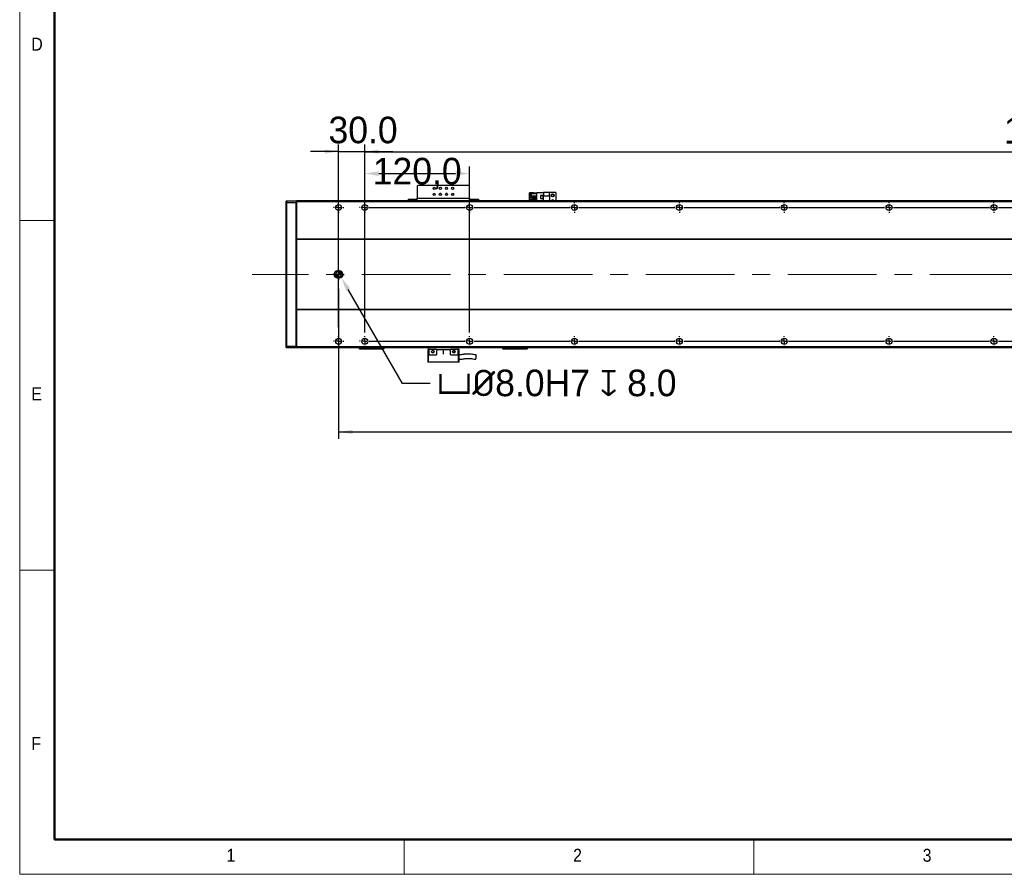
# Model space of a CAD drawing. Header units: millimetres. Extents: x 40 to 3320, y 40 to 2336.
# Tile 1 of 15: x 40 to 1167, y 40 to 1018. Entities that reach past the tile are written whole.
import ezdxf

# ---------------------------------------------------------------- set-up
doc = ezdxf.new("R2010")
doc.units = ezdxf.units.MM
doc.header["$LTSCALE"] = 8
doc.header["$PDSIZE"] = -1
doc.linetypes.add('CENTERX2', pattern=[20.32, 12.7, -2.54, 2.54, -2.54])
doc.layers.add('DIMNS', color=7, linetype='Continuous')
doc.styles.add('SLDTEXTSTYLE0', font='Gothic.ttf', dxfattribs={"width": 0.913})
doc.styles.add('SLDTEXTSTYLE7', font='txt')
doc.dimstyles.new('ISO-25', dxfattribs={"dimtxt": 2.5, "dimasz": 2.5, "dimexe": 1.25, "dimexo": 0.625, "dimtad": 1, "dimtxsty": 'Standard', "dimcen": 2.5, "dimadec": 0, "dimazin": 0, "dimtfac": 1, "dimtmove": 0, "dimatfit": 3, "dimfxl": 0, "dimarcsym": 0})
doc.dimstyles.new('SLDDIMSTYLE0', dxfattribs={"dimtxt": 30.4, "dimasz": 16, "dimexe": 0, "dimexo": 0.0625, "dimgap": 7.6, "dimtad": 2, "dimdec": 1, "dimrnd": 1e-09, "dimzin": 4, "dimdsep": 46, "dimtxsty": 'SLDTEXTSTYLE7', "dimsah": 1, "dimcen": 0.09, "dimadec": 0, "dimazin": 1, "dimtfac": 1, "dimtdec": 1, "dimtmove": 0, "dimatfit": 0, "dimfxl": 0, "dimfrac": 2, "dimtolj": 1, "dimtzin": 12, "dimarcsym": 0})
doc.dimstyles.new('SLDDIMSTYLE1', dxfattribs={"dimtxt": 30.4, "dimasz": 16, "dimexe": 0, "dimexo": 0.0625, "dimgap": 7.6, "dimtad": 2, "dimdec": 1, "dimrnd": 1e-09, "dimzin": 4, "dimdsep": 46, "dimtxsty": 'SLDTEXTSTYLE7', "dimsah": 1, "dimcen": 0.09, "dimadec": 0, "dimazin": 1, "dimtfac": 1, "dimtdec": 1, "dimtofl": 0, "dimtmove": 0, "dimatfit": 3, "dimfxl": 0, "dimfrac": 2, "dimtolj": 1, "dimtzin": 12, "dimarcsym": 0})
doc.dimstyles.new('SLDDIMSTYLE8', dxfattribs={"dimtxt": 30.4, "dimasz": 16, "dimexe": 0, "dimexo": 0.0625, "dimgap": 7.6, "dimtad": 0, "dimtih": 1, "dimtoh": 1, "dimdec": 1, "dimrnd": 1e-09, "dimzin": 4, "dimdsep": 46, "dimtxsty": 'SLDTEXTSTYLE7', "dimsah": 1, "dimcen": 0, "dimadec": 0, "dimazin": 1, "dimtfac": 1, "dimtdec": 1, "dimtofl": 0, "dimtmove": 0, "dimatfit": 3, "dimfxl": 0, "dimfrac": 2, "dimtolj": 1, "dimtzin": 12, "dimarcsym": 0})

# ---------------------------------------------------------------- blocks, each defined once
blk = doc.blocks.new('_D_29')
at = {"layer": 'DIMNS'}
for p, q in [((2384.9, 716.2), (2384.9, 538.1)), ((404.9, 709.7), (404.9, 538.1)), ((404.9, 546.1), (2384.9, 546.1))]:
    blk.add_line(p, q, dxfattribs=at)
for points in [[(404.9, 546.1), (420.9, 543.7), (420.9, 548.5)], [(2384.9, 546.1), (2368.9, 548.5), (2368.9, 543.7)]]:
    blk.add_solid(points, dxfattribs=at)
at = {"layer": 'DIMNS', "insert": (1318.5, 585.9), "char_height": 30.4, "attachment_point": 1, "style": 'SLDTEXTSTYLE7'}
blk.add_mtext('1980.0', dxfattribs=at)
blk = doc.blocks.new('_D_30')
at = {"layer": 'DIMNS'}
for p, q in [((434.9, 819), (434.9, 874.7)), ((2354.9, 819), (2354.9, 874.7)), ((434.9, 866.7), (2354.9, 866.7))]:
    blk.add_line(p, q, dxfattribs=at)
for points in [[(434.9, 866.7), (450.9, 864.3), (450.9, 869.1)], [(2354.9, 866.7), (2338.9, 869.1), (2338.9, 864.3)]]:
    blk.add_solid(points, dxfattribs=at)
at = {"layer": 'DIMNS', "char_height": 30.4, "attachment_point": 1, "style": 'SLDTEXTSTYLE7'}
for s, insert in [('1920.0', (1166.2, 906.5)), ('=16×120.0(PITCH)', (1285.1, 906.5))]:
    blk.add_mtext(s, dxfattribs=dict(at, insert=insert))
blk = doc.blocks.new('_D_32')
at = {"layer": 'DIMNS'}
for p, q in [((404.9, 666), (404.9, 874.9)), ((434.9, 666), (434.9, 874.9)), ((404.9, 866.9), (372.9, 866.9)), ((404.9, 866.9), (434.9, 866.9)), ((434.9, 866.9), (466.9, 866.9))]:
    blk.add_line(p, q, dxfattribs=at)
for points in [[(404.9, 866.9), (388.9, 869.3), (388.9, 864.5)], [(434.9, 866.9), (450.9, 864.5), (450.9, 869.3)]]:
    blk.add_solid(points, dxfattribs=at)
at = {"layer": 'DIMNS', "insert": (393.4, 906.8), "char_height": 30.4, "attachment_point": 1, "style": 'SLDTEXTSTYLE7'}
blk.add_mtext('30.0', dxfattribs=at)
blk = doc.blocks.new('_D_34')
at = {"layer": 'Defpoints', "color": 0}
for p in [(405.9, 726.4), (407.9, 722.9)]:
    blk.add_point(p, dxfattribs=at)
at = {"layer": 'DIMNS', "color": 0, "lineweight": -2}
for p, q in [((477.9, 601.6), (415.9, 709)), ((509.7, 601.6), (477.9, 601.6))]:
    blk.add_line(p, q, dxfattribs=at)
at = {"layer": 'DIMNS', "color": 0}
blk.add_solid([(418.2, 710.4), (413.6, 707.7), (407.9, 722.9)], dxfattribs=at)
at = {"layer": 'DIMNS', "color": 0, "insert": (517.3, 617.4), "char_height": 30.4, "attachment_point": 1, "style": 'SLDTEXTSTYLE7'}
blk.add_mtext('\\A1;{\\fGDT|b0|i0|c134|p2;v\\fISOCPEUR|b0|i0|c134|p34;%%C}8.0H7 {\\fGDT|b0|i0|c134|p2;x} 8.0', dxfattribs=at)
blk = doc.blocks.new('SW_CENTERMARKSYMBOL_32')
at = {"layer": 'DIMNS', "color": 0}
for p, q in [((-5.08, 0), (-6.54, 0)), ((0, 0), (-2.54, 0)), ((0, 5.08), (0, 6.54)), ((0, 0), (0, 2.54)), ((0, 0), (0, -2.54)), ((0, 0), (2.54, 0)), ((5.08, 0), (6.54, 0)), ((0, -5.08), (0, -6.54))]:
    blk.add_line(p, q, dxfattribs=at)
blk = doc.blocks.new('SW_CENTERMARKSYMBOL_33')
at = {"layer": 'DIMNS', "color": 0}
for p, q in [((-5.08, 0), (-5.94, 0)), ((0, 0), (-2.54, 0)), ((0, 5.08), (0, 5.94)), ((0, 0), (0, 2.54)), ((0, 0), (0, -2.54)), ((0, 0), (2.54, 0)), ((5.08, 0), (5.94, 0)), ((0, -5.08), (0, -5.94)), ((-5.08, -153), (-5.94, -153)), ((0, -153), (-2.54, -153)), ((0, -147.92), (0, -147.06)), ((0, -153), (0, -150.46)), ((0, -153), (0, -155.54)), ((0, -153), (2.54, -153)), ((5.08, -153), (5.94, -153)), ((0, -158.08), (0, -158.94))]:
    blk.add_line(p, q, dxfattribs=at)
blk = doc.blocks.new('SW_CENTERMARKSYMBOL_34')
at = {"layer": 'DIMNS', "color": 0}
for p, q in [((-120, 5.08), (-120, 5.94)), ((-120, 0), (-120, 2.54)), ((-114.92, 0), (-5.08, 0)), ((-5.08, 0), (-5.94, 0)), ((0, 0), (-2.54, 0)), ((0, 0), (-2.54, 0)), ((0, 5.08), (0, 5.94)), ((0, 0), (0, 2.54)), ((0, 0), (0, 2.54)), ((0, 0), (0, -2.54)), ((0, 0), (2.54, 0)), ((0, 0), (0, -2.54)), ((0, 0), (2.54, 0)), ((5.08, 0), (5.94, 0)), ((5.08, 0), (114.92, 0)), ((114.92, 0), (114.06, 0)), ((120, 0), (117.46, 0)), ((120, 0), (117.46, 0)), ((120, 0), (117.46, 0)), ((120, 5.08), (120, 5.94)), ((120, 0), (120, 2.54)), ((120, 0), (120, 2.54)), ((120, 0), (120, 2.54)), ((120, 0), (120, -2.54)), ((120, 0), (122.54, 0)), ((120, 0), (120, -2.54)), ((120, 0), (122.54, 0)), ((120, 0), (120, -2.54)), ((120, 0), (122.54, 0)), ((125.08, 0), (125.94, 0)), ((125.08, 0), (234.92, 0)), ((234.92, 0), (234.06, 0)), ((240, 0), (237.46, 0)), ((240, 0), (237.46, 0)), ((240, 0), (237.46, 0)), ((240, 0), (237.46, 0)), ((240, 5.08), (240, 5.94)), ((240, 0), (240, 2.54)), ((240, 0), (240, 2.54)), ((240, 0), (240, 2.54)), ((240, 0), (240, 2.54)), ((240, 0), (240, -2.54)), ((240, 0), (242.54, 0)), ((240, 0), (240, -2.54)), ((240, 0), (242.54, 0)), ((240, 0), (240, -2.54)), ((240, 0), (242.54, 0)), ((240, 0), (240, -2.54)), ((240, 0), (242.54, 0)), ((245.08, 0), (245.94, 0)), ((245.08, 0), (354.92, 0)), ((354.92, 0), (354.06, 0)), ((360, 0), (357.46, 0)), ((360, 0), (357.46, 0)), ((360, 0), (357.46, 0)), ((360, 0), (357.46, 0)), ((360, 0), (357.46, 0)), ((360, 5.08), (360, 5.94)), ((360, 0), (360, 2.54)), ((360, 0), (360, 2.54)), ((360, 0), (360, 2.54)), ((360, 0), (360, 2.54)), ((360, 0), (360, 2.54)), ((360, 0), (360, -2.54)), ((360, 0), (362.54, 0)), ((360, 0), (360, -2.54)), ((360, 0), (362.54, 0)), ((360, 0), (360, -2.54)), ((360, 0), (362.54, 0)), ((360, 0), (360, -2.54)), ((360, 0), (362.54, 0)), ((360, 0), (360, -2.54)), ((360, 0), (362.54, 0)), ((365.08, 0), (365.94, 0)), ((365.08, 0), (474.92, 0)), ((474.92, 0), (474.06, 0)), ((480, 0), (477.46, 0)), ((480, 0), (477.46, 0)), ((480, 0), (477.46, 0)), ((480, 0), (477.46, 0)), ((480, 0), (477.46, 0)), ((480, 0), (477.46, 0)), ((480, 5.08), (480, 5.94)), ((480, 0), (480, 2.54)), ((480, 0), (480, 2.54)), ((480, 0), (480, 2.54)), ((480, 0), (480, 2.54)), ((480, 0), (480, 2.54)), ((480, 0), (480, 2.54)), ((480, 0), (480, -2.54)), ((480, 0), (482.54, 0)), ((480, 0), (480, -2.54)), ((480, 0), (482.54, 0)), ((480, 0), (480, -2.54)), ((480, 0), (482.54, 0)), ((480, 0), (480, -2.54)), ((480, 0), (482.54, 0)), ((480, 0), (480, -2.54)), ((480, 0), (482.54, 0)), ((480, 0), (480, -2.54)), ((480, 0), (482.54, 0)), ((485.08, 0), (485.94, 0)), ((485.08, 0), (594.92, 0)), ((594.92, 0), (594.06, 0)), ((600, 0), (597.46, 0)), ((600, 0), (597.46, 0)), ((600, 0), (597.46, 0)), ((600, 0), (597.46, 0)), ((600, 0), (597.46, 0)), ((600, 0), (597.46, 0)), ((600, 0), (597.46, 0)), ((600, 5.08), (600, 5.94)), ((600, 0), (600, 2.54)), ((600, 0), (600, 2.54)), ((600, 0), (600, 2.54)), ((600, 0), (600, 2.54)), ((600, 0), (600, 2.54)), ((600, 0), (600, 2.54)), ((600, 0), (600, 2.54)), ((600, 0), (600, -2.54)), ((600, 0), (602.54, 0)), ((600, 0), (600, -2.54)), ((600, 0), (602.54, 0)), ((600, 0), (600, -2.54)), ((600, 0), (602.54, 0)), ((600, 0), (600, -2.54)), ((600, 0), (602.54, 0)), ((600, 0), (600, -2.54)), ((600, 0), (602.54, 0)), ((600, 0), (600, -2.54)), ((600, 0), (602.54, 0)), ((600, 0), (600, -2.54)), ((600, 0), (602.54, 0)), ((605.08, 0), (605.94, 0)), ((605.08, 0), (714.92, 0)), ((-125.08, 0), (-125.94, 0)), ((-120, 0), (-122.54, 0)), ((-120, 0), (-120, -2.54)), ((-120, 0), (-117.46, 0)), ((-120, -5.08), (-120, -5.94)), ((0, -5.08), (0, -5.94)), ((120, -5.08), (120, -5.94)), ((240, -5.08), (240, -5.94)), ((360, -5.08), (360, -5.94)), ((480, -5.08), (480, -5.94)), ((600, -5.08), (600, -5.94))]:
    blk.add_line(p, q, dxfattribs=at)
blk = doc.blocks.new('SW_CENTERMARKSYMBOL_35')
at = {"layer": 'DIMNS', "color": 0}
for p, q in [((-120, 5.08), (-120, 5.94)), ((-120, 0), (-120, 2.54)), ((-114.92, 0), (-5.08, 0)), ((-5.08, 0), (-5.94, 0)), ((0, 0), (-2.54, 0)), ((0, 0), (-2.54, 0)), ((0, 5.08), (0, 5.94)), ((0, 0), (0, 2.54)), ((0, 0), (0, 2.54)), ((0, 0), (0, -2.54)), ((0, 0), (2.54, 0)), ((0, 0), (0, -2.54)), ((0, 0), (2.54, 0)), ((5.08, 0), (5.94, 0)), ((5.08, 0), (114.92, 0)), ((114.92, 0), (114.06, 0)), ((120, 0), (117.46, 0)), ((120, 0), (117.46, 0)), ((120, 0), (117.46, 0)), ((120, 5.08), (120, 5.94)), ((120, 0), (120, 2.54)), ((120, 0), (120, 2.54)), ((120, 0), (120, 2.54)), ((120, 0), (120, -2.54)), ((120, 0), (122.54, 0)), ((120, 0), (120, -2.54)), ((120, 0), (122.54, 0)), ((120, 0), (120, -2.54)), ((120, 0), (122.54, 0)), ((125.08, 0), (125.94, 0)), ((125.08, 0), (234.92, 0)), ((234.92, 0), (234.06, 0)), ((240, 0), (237.46, 0)), ((240, 0), (237.46, 0)), ((240, 0), (237.46, 0)), ((240, 0), (237.46, 0)), ((240, 5.08), (240, 5.94)), ((240, 0), (240, 2.54)), ((240, 0), (240, 2.54)), ((240, 0), (240, 2.54)), ((240, 0), (240, 2.54)), ((240, 0), (240, -2.54)), ((240, 0), (242.54, 0)), ((240, 0), (240, -2.54)), ((240, 0), (242.54, 0)), ((240, 0), (240, -2.54)), ((240, 0), (242.54, 0)), ((240, 0), (240, -2.54)), ((240, 0), (242.54, 0)), ((245.08, 0), (245.94, 0)), ((245.08, 0), (354.92, 0)), ((354.92, 0), (354.06, 0)), ((360, 0), (357.46, 0)), ((360, 0), (357.46, 0)), ((360, 0), (357.46, 0)), ((360, 0), (357.46, 0)), ((360, 0), (357.46, 0)), ((360, 5.08), (360, 5.94)), ((360, 0), (360, 2.54)), ((360, 0), (360, 2.54)), ((360, 0), (360, 2.54)), ((360, 0), (360, 2.54)), ((360, 0), (360, 2.54)), ((360, 0), (360, -2.54)), ((360, 0), (362.54, 0)), ((360, 0), (360, -2.54)), ((360, 0), (362.54, 0)), ((360, 0), (360, -2.54)), ((360, 0), (362.54, 0)), ((360, 0), (360, -2.54)), ((360, 0), (362.54, 0)), ((360, 0), (360, -2.54)), ((360, 0), (362.54, 0)), ((365.08, 0), (365.94, 0)), ((365.08, 0), (474.92, 0)), ((474.92, 0), (474.06, 0)), ((480, 0), (477.46, 0)), ((480, 0), (477.46, 0)), ((480, 0), (477.46, 0)), ((480, 0), (477.46, 0)), ((480, 0), (477.46, 0)), ((480, 0), (477.46, 0)), ((480, 5.08), (480, 5.94)), ((480, 0), (480, 2.54)), ((480, 0), (480, 2.54)), ((480, 0), (480, 2.54)), ((480, 0), (480, 2.54)), ((480, 0), (480, 2.54)), ((480, 0), (480, 2.54)), ((480, 0), (480, -2.54)), ((480, 0), (482.54, 0)), ((480, 0), (480, -2.54)), ((480, 0), (482.54, 0)), ((480, 0), (480, -2.54)), ((480, 0), (482.54, 0)), ((480, 0), (480, -2.54)), ((480, 0), (482.54, 0)), ((480, 0), (480, -2.54)), ((480, 0), (482.54, 0)), ((480, 0), (480, -2.54)), ((480, 0), (482.54, 0)), ((485.08, 0), (485.94, 0)), ((485.08, 0), (594.92, 0)), ((594.92, 0), (594.06, 0)), ((600, 0), (597.46, 0)), ((600, 0), (597.46, 0)), ((600, 0), (597.46, 0)), ((600, 0), (597.46, 0)), ((600, 0), (597.46, 0)), ((600, 0), (597.46, 0)), ((600, 0), (597.46, 0)), ((600, 5.08), (600, 5.94)), ((600, 0), (600, 2.54)), ((600, 0), (600, 2.54)), ((600, 0), (600, 2.54)), ((600, 0), (600, 2.54)), ((600, 0), (600, 2.54)), ((600, 0), (600, 2.54)), ((600, 0), (600, 2.54)), ((600, 0), (600, -2.54)), ((600, 0), (602.54, 0)), ((600, 0), (600, -2.54)), ((600, 0), (602.54, 0)), ((600, 0), (600, -2.54)), ((600, 0), (602.54, 0)), ((600, 0), (600, -2.54)), ((600, 0), (602.54, 0)), ((600, 0), (600, -2.54)), ((600, 0), (602.54, 0)), ((600, 0), (600, -2.54)), ((600, 0), (602.54, 0)), ((600, 0), (600, -2.54)), ((600, 0), (602.54, 0)), ((605.08, 0), (605.94, 0)), ((605.08, 0), (714.92, 0)), ((-125.08, 0), (-125.94, 0)), ((-120, 0), (-122.54, 0)), ((-120, 0), (-120, -2.54)), ((-120, 0), (-117.46, 0)), ((-120, -5.08), (-120, -5.94)), ((0, -5.08), (0, -5.94)), ((120, -5.08), (120, -5.94)), ((240, -5.08), (240, -5.94)), ((360, -5.08), (360, -5.94)), ((480, -5.08), (480, -5.94)), ((600, -5.08), (600, -5.94))]:
    blk.add_line(p, q, dxfattribs=at)
blk = doc.blocks.new('SW_DOWELSYMBOL_4')
at = {"linetype": 'Continuous', "lineweight": 18}
h = blk.add_hatch(color=0, dxfattribs=at)
edge = h.paths.add_edge_path(flags=0)
edge.add_arc((0, 0), 4, 180, 270)
edge.add_line((0, -4), (0, 0))
edge.add_line((0, 0), (-4, 0))
h = blk.add_hatch(color=0, dxfattribs=at)
edge = h.paths.add_edge_path(flags=0)
edge.add_arc((0, 0), 4, 0, 90)
edge.add_line((0, 4), (0, 0))
edge.add_line((0, 0), (4, 0))
at = {"layer": 'DIMNS', "color": 0}
blk.add_circle((0, 0), 4, dxfattribs=at)
blk = doc.blocks.new('SW_DOWELSYMBOL_5')
at = {"linetype": 'Continuous', "lineweight": 18}
h = blk.add_hatch(color=0, dxfattribs=at)
edge = h.paths.add_edge_path(flags=0)
edge.add_arc((0, 0), 4, 180, 270)
edge.add_line((0, -4), (0, 0))
edge.add_line((0, 0), (-4, 0))
h = blk.add_hatch(color=0, dxfattribs=at)
edge = h.paths.add_edge_path(flags=0)
edge.add_arc((0, 0), 4, 0, 90)
edge.add_line((0, 4), (0, 0))
edge.add_line((0, 0), (4, 0))
at = {"layer": 'DIMNS', "color": 0}
blk.add_circle((0, 0), 4, dxfattribs=at)
blk = doc.blocks.new('*D91')
at = {"color": 0, "lineweight": -2}
for p, q in [((434.9, 660), (434.9, 849.7)), ((554.9, 660), (554.9, 849.7)), ((450.9, 841.7), (538.9, 841.7))]:
    blk.add_line(p, q, dxfattribs=at)
at = {"color": 0}
for points in [[(450.9, 844.3), (450.9, 839), (434.9, 841.7)], [(538.9, 844.3), (538.9, 839), (554.9, 841.7)]]:
    blk.add_solid(points, dxfattribs=at)
at = {"layer": 'Defpoints', "color": 0}
for p in [(554.9, 841.7), (434.9, 649.9), (554.9, 649.9)]:
    blk.add_point(p, dxfattribs=at)
at = {"color": 0, "insert": (494.9, 841.7), "char_height": 30.4, "attachment_point": 5}
blk.add_mtext('120,0', dxfattribs=at)

msp = doc.modelspace()

# ---------------------------------------------------------------- linework, layer by layer
at = {"color": 7, "linetype": 'Continuous', "lineweight": 18}
for p, q in [((40, 2336), (40, 40)), ((80, 2296), (80, 80)), ((40, 788), (80, 788)), ((80, 388), (40, 388)), ((80, 80), (3280, 80)), ((480, 40), (480, 80)), ((880, 80), (880, 40)), ((984, 80), (3280, 80)), ((40, 40), (3320, 40))]:
    msp.add_line(p, q, dxfattribs=at)
at = {"color": 7, "linetype": 'Continuous', "lineweight": 50}
for p, q in [((80, 2296), (80, 80)), ((80, 80), (3280, 80))]:
    msp.add_line(p, q, dxfattribs=at)
at = {"color": 7, "linetype": 'Continuous', "lineweight": 25}
for p, q in [((495.8652379, 828.1520988), (494.8652507, 827.1520968)), ((494.8652507, 827.1520968), (494.8652507, 813.3520941)), ((553.8652064, 828.1520988), (495.8652379, 828.1520988)), ((554.8652531, 827.1520968), (553.8652064, 828.1520988)), ((554.8652531, 813.3520941), (554.8652531, 827.1520968)), ((484.8652007, 810.3520955), (484.8652007, 812.3520996)), ((484.8652007, 812.3520996), (485.8652474, 812.3520996)), ((485.8652474, 812.3520996), (485.8652474, 810.3520955)), ((485.8652474, 812.3520996), (493.865204, 812.3520996)), ((493.865204, 812.3520996), (493.865204, 810.3520955)), ((494.8652507, 812.3520996), (493.865204, 812.3520996)), ((554.8652531, 813.3520941), (494.8652507, 813.3520941)), ((494.8652507, 810.3520955), (494.8652507, 813.3520941)), ((554.8652531, 813.3520941), (554.8652531, 810.3520955)), ((555.8652403, 812.3520996), (554.8652531, 812.3520996)), ((555.8652403, 812.3520996), (555.8652403, 810.3520955)), ((555.8652403, 812.3520996), (563.8652565, 812.3520996)), ((563.8652565, 810.3520955), (563.8652565, 812.3520996)), ((563.8652565, 812.3520996), (564.8652436, 812.3520996)), ((564.8652436, 812.3520996), (564.8652436, 810.3520955)), ((623.6652257, 819.8520999), (623.3652355, 819.5520948)), ((623.6652257, 819.5520948), (623.3652355, 819.5520948)), ((623.3652355, 810.3520955), (623.3652355, 819.5520948)), ((623.6652257, 819.8520999), (623.7895013, 819.8520999)), ((623.7895013, 819.8520999), (623.6652257, 819.5520948)), ((628.0652405, 819.5520948), (623.6652257, 819.5520948)), ((623.6652257, 819.5520948), (623.6652257, 810.3520955)), ((623.7895013, 819.8520999), (628.0652405, 819.8520999)), ((625.6651999, 816.4120997), (625.6651999, 818.9120974)), ((625.6651999, 818.9120974), (631.8652155, 818.9120974)), ((625.6651999, 816.4120997), (631.8652155, 816.4120997)), ((625.6651999, 813.8721), (625.6651999, 815.3720955)), ((625.6651999, 815.3720955), (631.8652155, 815.3720955)), ((625.6651999, 813.8721), (631.8652155, 813.8721)), ((625.6651999, 811.3321002), (625.6651999, 812.8320958)), ((625.6651999, 812.8320958), (631.8652155, 812.8320958)), ((625.6651999, 811.3321002), (631.8652155, 811.3321002)), ((628.0652405, 818.9120974), (628.0652405, 819.8520999)), ((628.0652405, 819.8520999), (631.8652155, 819.8520999)), ((628.0652405, 815.3720955), (628.0652405, 816.4120997)), ((628.0652405, 812.8320958), (628.0652405, 813.8721)), ((628.0652405, 810.3520955), (628.0652405, 811.3321002)), ((631.8652155, 810.3520955), (631.8652155, 820.1520975)), ((631.8652155, 820.1520975), (639.4152166, 820.1520975)), ((639.1652347, 816.4520945), (635.9652402, 816.4520945)), ((635.9652402, 816.4520945), (635.9652402, 813.2520999)), ((635.9652402, 813.2520999), (639.1652347, 813.2520999)), ((639.0652181, 816.3521002), (636.0651971, 816.3521002)), ((636.0651971, 816.3521002), (636.0651971, 813.3520941)), ((636.0651971, 813.3520941), (639.0652181, 813.3520941)), ((639.0652181, 813.3520941), (639.0652181, 816.3521002)), ((639.1652347, 813.2520999), (639.1652347, 816.4520945)), ((646.3652374, 820.1520975), (639.4152166, 820.1520975)), ((639.4152166, 820.1520975), (639.4152166, 815.8520992)), ((646.3652374, 815.8520992), (639.4152166, 815.8520992)), ((639.4152166, 810.8520965), (639.4152166, 815.8520992)), ((646.3652374, 815.8520992), (646.3652374, 820.1520975)), ((653.3652069, 820.1520975), (646.3652374, 820.1520975)), ((646.3652374, 815.8520992), (646.3652374, 810.8520965)), ((653.3652069, 820.1520975), (653.3652069, 810.3520955)), ((344.8652746, 810.0520979), (345.1652052, 810.3520955)), ((344.8652746, 808.2278307), (344.8652746, 810.0520979)), ((344.8652746, 808.2278307), (345.1652052, 808.3520989)), ((344.8652746, 644.4763626), (344.8652746, 808.2278307)), ((345.1652052, 810.3520955), (345.1652052, 808.3520989)), ((345.1652052, 810.3520955), (356.5651895, 810.3520955)), ((345.1652052, 808.3520989), (345.1652052, 644.3520944)), ((356.5651895, 808.3520989), (345.1652052, 808.3520989)), ((356.5651895, 808.3520989), (356.5651895, 810.3520955)), ((356.8652393, 810.0520979), (356.5651895, 810.3520955)), ((356.5651895, 644.3520944), (356.5651895, 808.3520989)), ((356.8652393, 808.2278307), (356.5651895, 808.3520989)), ((2432.8652145, 810.3520955), (356.8652393, 810.3520955)), ((356.8652393, 810.3520955), (356.8652393, 809.3520935)), ((2432.8652145, 809.3520935), (356.8652393, 809.3520935)), ((356.8652393, 809.3520935), (356.8652393, 766.8520968)), ((639.4152166, 810.8520965), (646.3652374, 810.8520965)), ((639.4152166, 810.8520965), (639.4152166, 810.3520955)), ((646.3652374, 810.3520955), (646.3652374, 810.8520965)), ((2432.8652145, 766.8520968), (356.8652393, 766.8520968)), ((356.8652393, 766.8520968), (356.8652393, 766.3520957)), ((2432.8652145, 766.3520957), (356.8652393, 766.3520957)), ((356.8652393, 766.3520957), (356.8652393, 686.3520975)), ((405.8652045, 730.3520968), (403.8652302, 730.3520968)), ((403.8652302, 722.3520965), (405.8652045, 722.3520965)), ((2432.8652145, 686.3520975), (356.8652393, 686.3520975)), ((356.8652393, 686.3520975), (356.8652393, 685.8520965)), ((2432.8652145, 685.8520965), (356.8652393, 685.8520965)), ((356.8652393, 685.8520965), (356.8652393, 643.3520998)), ((344.8652746, 642.6520954), (344.8652746, 644.4763626)), ((344.8652746, 644.4763626), (345.1652052, 644.3520944)), ((344.8652746, 642.6520954), (345.1652052, 642.3520978)), ((345.1652052, 644.3520944), (345.1652052, 642.3520978)), ((345.1652052, 644.3520944), (356.5651895, 644.3520944)), ((356.5651895, 642.3520978), (345.1652052, 642.3520978)), ((356.8652393, 644.4763626), (356.5651895, 644.3520944)), ((356.5651895, 642.3520978), (356.5651895, 644.3520944)), ((356.8652393, 642.6520954), (356.5651895, 642.3520978)), ((2432.8652145, 643.3520998), (356.8652393, 643.3520998)), ((356.8652393, 643.3520998), (356.8652393, 642.3520978)), ((2432.8652145, 642.3520978), (356.8652393, 642.3520978)), ((428.8652064, 641.1520998), (428.8652064, 642.3520978)), ((429.8652531, 642.3520978), (429.8652531, 641.1520998)), ((455.8652164, 641.1520998), (455.8652164, 642.3520978)), ((456.8652035, 642.3520978), (456.8652035, 641.1520998)), ((507.8652026, 640.4520954), (507.8652026, 642.3520978)), ((541.8652417, 640.4520954), (541.8652417, 642.3520978)), ((592.8652407, 641.1520998), (592.8652407, 642.3520978)), ((593.8652279, 642.3520978), (593.8652279, 641.1520998)), ((619.8652507, 641.1520998), (619.8652507, 642.3520978)), ((620.8652379, 642.3520978), (620.8652379, 641.1520998)), ((428.8652064, 641.1520998), (429.1652562, 640.8520947)), ((428.8652064, 641.1520998), (429.8652531, 641.1520998)), ((429.9894692, 640.8520947), (429.1652562, 640.8520947)), ((429.9894692, 640.8520947), (429.8652531, 641.1520998)), ((429.8652531, 641.1520998), (455.8652164, 641.1520998)), ((455.7409407, 640.8520947), (429.9894692, 640.8520947)), ((455.7409407, 640.8520947), (455.8652164, 641.1520998)), ((456.5652134, 640.8520947), (455.7409407, 640.8520947)), ((455.8652164, 641.1520998), (456.8652035, 641.1520998)), ((456.5652134, 640.8520947), (456.8652035, 641.1520998)), ((506.8652155, 640.4520954), (506.8652155, 626.0520975)), ((508.0652358, 640.4520954), (506.8652155, 640.4520954)), ((508.0652358, 634.4520982), (507.8652026, 634.4520982)), ((507.8652026, 626.0520975), (507.8652026, 634.4520982)), ((508.0652358, 640.4520954), (508.0652358, 634.4520982)), ((516.8652059, 640.4520954), (508.0652358, 640.4520954)), ((508.0652358, 634.4520982), (516.8652059, 634.4520982)), ((516.8652059, 640.4520954), (524.6152403, 640.4520954)), ((516.8652059, 640.4520954), (516.8652059, 634.4520982)), ((525.115204, 640.4520954), (524.6152403, 640.4520954)), ((524.6152403, 640.4520954), (524.6152403, 635.702097)), ((525.115204, 640.4520954), (532.8652383, 640.4520954)), ((525.115204, 635.702097), (525.115204, 640.4520954)), ((541.6652085, 640.4520954), (532.8652383, 640.4520954)), ((532.8652383, 634.4520982), (532.8652383, 640.4520954)), ((532.8652383, 634.4520982), (541.6652085, 634.4520982)), ((536.2433316, 638.9038126), (536.410761, 639.001378)), ((536.2433316, 638.9038126), (536.410761, 639.001378)), ((537.8745319, 638.5033141), (538.0057813, 638.0993138)), ((542.8652288, 640.4520954), (541.6652085, 640.4520954)), ((541.6652085, 634.4520982), (541.6652085, 640.4520954)), ((541.8652417, 634.4520982), (541.6652085, 634.4520982)), ((541.8652417, 634.4520982), (541.8652417, 626.0520975)), ((542.8652288, 626.0520975), (542.8652288, 640.4520954)), ((592.8652407, 641.1520998), (593.1652309, 640.8520947)), ((592.8652407, 641.1520998), (593.8652279, 641.1520998)), ((593.9895035, 640.8520947), (593.1652309, 640.8520947)), ((593.9895035, 640.8520947), (593.8652279, 641.1520998)), ((593.8652279, 641.1520998), (619.8652507, 641.1520998)), ((619.7409751, 640.8520947), (593.9895035, 640.8520947)), ((619.7409751, 640.8520947), (619.8652507, 641.1520998)), ((620.5652477, 640.8520947), (619.7409751, 640.8520947)), ((619.8652507, 641.1520998), (620.8652379, 641.1520998)), ((620.5652477, 640.8520947), (620.8652379, 641.1520998)), ((507.8652026, 626.0520975), (506.8652155, 626.0520975)), ((541.8652417, 626.0520975), (507.8652026, 626.0520975)), ((542.8652288, 626.0520975), (541.8652417, 626.0520975))]:
    msp.add_line(p, q, dxfattribs=at)
at = {"color": 8, "linetype": 'Continuous', "lineweight": 25}
for p, q in [((522.1152426, 818.8520978), (520.6152321, 818.8520978)), ((529.1152121, 818.8520978), (527.6152016, 818.8520978))]:
    msp.add_line(p, q, dxfattribs=at)
at = {"color": 7, "linetype": 'Continuous', "lineweight": 25}
for centre, radius in [((514.3652269, 824.8520966), 1.25), ((521.3652269, 824.8520966), 1.25), ((528.3652269, 824.8520966), 1.25), ((535.3652269, 824.8520966), 1.25), ((514.3652269, 817.8520966), 1.25), ((521.3652269, 817.8520966), 1.25), ((528.3652269, 817.8520966), 1.25), ((535.3652269, 817.8520966), 1.25), ((649.8652269, 816.8520966), 1.75), ((649.8652269, 816.8520966), 1.25), ((404.8652269, 802.8520966), 3.4), ((434.8652269, 802.8520966), 3.4), ((554.8652269, 802.8520966), 3.4), ((674.8652269, 802.8520966), 3.4), ((794.8652269, 802.8520966), 3.4), ((914.8652269, 802.8520966), 3.4), ((1034.8652269, 802.8520966), 3.4), ((1154.8652269, 802.8520966), 3.4), ((404.8652269, 649.8520966), 3.4), ((434.8652269, 649.8520966), 3.4), ((554.8652269, 649.8520966), 3.4), ((674.8652269, 649.8520966), 3.4), ((794.8652269, 649.8520966), 3.4), ((914.8652269, 649.8520966), 3.4), ((1034.8652269, 649.8520966), 3.4), ((1154.8652269, 649.8520966), 3.4), ((512.8652269, 637.9520966), 1.6), ((536.8652269, 637.9520966), 1.6)]:
    msp.add_circle(centre, radius, dxfattribs=at)
for centre, radius, start, end in [((649.8652269, 809.8520966), 1.75, 16.601549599, 163.398450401), ((649.8652269, 809.8520966), 1.25, 23.5781784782, 156.4218215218), ((403.8652269, 726.3520966), 4, 90, 270), ((405.8652269, 726.3520966), 4, 270, 90), ((524.8652269, 635.7020966), 0.25, 180, 0)]:
    msp.add_arc(centre, radius, start, end, dxfattribs=at)
for points, knots in [([(514.0057923, 638.0993138), (514.0250573, 637.9707487), (514.0637752, 637.7123657), (513.956861, 637.3221851), (513.7347857, 636.9763413), (513.3988709, 636.7098849), (512.9809482, 636.5592825), (512.5233245, 636.5519926), (512.0883708, 636.6829666), (511.8570759, 636.8651553), (511.7483856, 636.9507696)], [0, 0, 0, 0, 0.1147391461, 0.2305963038, 0.3509243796, 0.4758233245, 0.6054586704, 0.7394061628, 0.8775415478, 1, 1, 1, 1]), ([(512.8468396, 639.2515685), (512.9887215, 639.2245303), (513.2718569, 639.1705739), (513.6254543, 638.9179132), (513.8047235, 638.6688851), (513.8662389, 638.5230063), (513.8745429, 638.5033141)], [0, 0, 0, 0, 0.322324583, 0.643221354, 0.951838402, 1, 1, 1, 1]), ([(536.8652465, 639.1020949), (536.7492665, 639.091893), (536.5173205, 639.0714903), (536.201028, 638.911162), (535.9450149, 638.6712853), (535.7726852, 638.3639989), (535.6994592, 638.0198781), (535.7323277, 637.6694573), (535.8679075, 637.3447069), (536.0942137, 637.0751691), (536.3905152, 636.88528), (536.7299322, 636.7922782), (537.0816761, 636.8046448), (537.4136071, 636.9212631), (537.6962983, 637.1315131), (537.9014221, 637.4161361), (538.0199794, 637.750333), (538.0105139, 637.982989), (538.0057813, 638.0993138)], [0, 0, 0, 0, 0.0625024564, 0.1249973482, 0.1875001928, 0.2499981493, 0.3124989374, 0.3749985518, 0.4374942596, 0.4999971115, 0.5624975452, 0.62499351, 0.6874993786, 0.7499933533, 0.8124990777, 0.8749958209, 0.9374996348, 1, 1, 1, 1]), ([(538.0057813, 638.0993138), (538.0250392, 637.970751), (538.063742, 637.7123774), (537.9569393, 637.3221559), (537.7347603, 636.9763607), (537.3988664, 636.7098814), (536.9809354, 636.5592835), (536.523314, 636.5519923), (536.0883598, 636.6829667), (535.8570649, 636.8651553), (535.7483746, 636.9507696)], [0, 0, 0, 0, 0.1147385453, 0.2305907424, 0.3509277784, 0.4758260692, 0.6054607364, 0.7394075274, 0.877542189, 1, 1, 1, 1]), ([(536.8468882, 639.2515685), (536.9887492, 639.2245271), (537.2718618, 639.1705605), (537.6254434, 638.9179137), (537.8047126, 638.6688851), (537.8662279, 638.5230063), (537.8745319, 638.5033141)], [0, 0, 0, 0, 0.3222952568, 0.6432059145, 0.9518363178, 1, 1, 1, 1]), ([(562.1777894, 634.2443387), (561.2077187, 634.3992205), (559.3968888, 634.6883382), (556.9281149, 635.0720042), (554.8694647, 635.2407607), (553.0155693, 635.2796456), (550.9829041, 635.1989519), (549.1515511, 634.992115), (547.640877, 634.7746921), (546.6311382, 634.6236237), (545.5885698, 634.472117), (544.5257568, 634.3532744), (543.6079063, 634.2758219), (543.0586346, 634.3091726), (542.8652288, 634.3209158)], [0, 0, 0, 0, 0.1557752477, 0.2907855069, 0.3967691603, 0.4749895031, 0.5735905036, 0.7047454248, 0.7546899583, 0.8070877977, 0.8612074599, 0.9159557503, 0.9704069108, 1, 1, 1, 1]), ([(561.6126181, 629.3453287), (561.6471453, 629.3313642), (561.745198, 629.2917072), (561.9378276, 629.5585377), (562.1524275, 630.0570544), (562.3399787, 630.7537215), (562.48027, 631.5601643), (562.5577815, 632.3993589), (562.5619047, 633.179357), (562.4884728, 633.7954433), (562.3565655, 634.1837045), (562.2335656, 634.2140984), (562.1775509, 634.22794)], [0, 0, 0, 0, 0.05740616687, 0.16302570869, 0.26646690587, 0.36997597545, 0.47478792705, 0.58158460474, 0.69023133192, 0.7997747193, 0.90881650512, 1, 1, 1, 1]), ([(542.8652288, 629.33571), (543.1003974, 629.3272937), (543.8182162, 629.3016043), (544.9635454, 629.389777), (546.6449889, 629.5829237), (548.3442255, 629.8515547), (550.0210093, 630.0814956), (551.4691476, 630.2268039), (553.1558144, 630.312387), (555.066134, 630.2494982), (557.1040132, 630.025262), (559.2135906, 629.6679391), (560.7606455, 629.4305254), (561.6070153, 629.3006401)], [0, 0, 0, 0, 0.0368697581, 0.1125397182, 0.1785183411, 0.302805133, 0.3842704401, 0.444527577, 0.5302879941, 0.6473399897, 0.74474602, 0.8603544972, 1, 1, 1, 1])]:
    msp.add_open_spline(points, degree=3, knots=knots, dxfattribs=at)
at = {"layer": 'DIMNS', "linetype": 'CENTERX2', "lineweight": 18}
msp.add_line((2483.6652269, 726.3520966), (306.0652269, 726.3520966), dxfattribs=at)

# ---------------------------------------------------------------- block references
at = {"layer": 'DIMNS'}
for name, p in [('SW_CENTERMARKSYMBOL_33', (404.8652269, 802.8520966)), ('SW_CENTERMARKSYMBOL_34', (554.8652269, 802.8520966)), ('SW_CENTERMARKSYMBOL_32', (404.8652269, 726.3520966)), ('SW_DOWELSYMBOL_4', (403.8652269, 726.3520966)), ('SW_DOWELSYMBOL_5', (405.8652269, 726.3520966)), ('SW_CENTERMARKSYMBOL_35', (554.8652269, 649.8520966))]:
    msp.add_blockref(name, p, dxfattribs=at)

# ---------------------------------------------------------------- texts
at = {"color": 7, "linetype": 'Continuous', "lineweight": 0, "char_height": 14.8166667, "attachment_point": 1, "style": 'SLDTEXTSTYLE0'}
for s, insert in [('D', (53.3333333, 997.1704528)), ('E', (53.3333333, 597.1704528)), ('F', (53.3333333, 197.1704528)), ('1', (276.6666667, 69.1704848)), ('2', (673.3333333, 69.1704848)), ('3', (1073.3333333, 69.1704848))]:
    msp.add_mtext(s, dxfattribs=dict(at, insert=insert))

# ---------------------------------------------------------------- dimensions: what is measured, and where the dimension line sits
dim = msp.add_linear_dim(base=(554.8652269, 841.6758872), p1=(434.8652269, 649.8520966), p2=(554.8652269, 649.8520966), dimstyle='ISO-25', override={"dimtxt": 30.4, "dimasz": 16, "dimexe": 8, "dimexo": 10.16, "dimgap": 12.192, "dimtad": 0, "dimtih": 1, "dimtoh": 1, "dimdec": 1, "dimzin": 1, "dimtdec": 1, "dimtzin": 1})
dim.commit()
dim.dimension.update_dxf_attribs({"geometry": '*D91', "text_midpoint": (494.8652269, 841.6758872), "dimtype": 160})
at = {"layer": 'DIMNS'}
dim = msp.add_linear_dim(base=(434.8652269, 866.9069915), p1=(404.8652269, 655.7920966), p2=(434.8652269, 655.7920966), dimstyle='SLDDIMSTYLE0', dxfattribs=at)
dim.commit()
dim.dimension.update_dxf_attribs({"geometry": '_D_32', "text_midpoint": (430.8539501, 866.9069915), "dimtype": 160})
dim = msp.add_linear_dim(base=(2354.8652269, 866.6534401), p1=(434.8652269, 808.7920966), p2=(2354.8652269, 808.7920966), text='<>=16×120.0(PITCH)', dimstyle='SLDDIMSTYLE1', dxfattribs=at)
dim.commit()
dim.dimension.update_dxf_attribs({"geometry": '_D_30', "text_midpoint": (1391.0069545, 866.6534401), "dimtype": 160})
dim = msp.add_linear_dim(base=(2384.8652269, 546.0519936), p1=(404.8652269, 719.8120966), p2=(2384.8652269, 726.3520966), angle=0, dimstyle='SLDDIMSTYLE1', dxfattribs=at)
dim.commit()
dim.dimension.update_dxf_attribs({"geometry": '_D_29', "text_midpoint": (1377.9505717, 546.0519936), "dimtype": 160})
dim = msp.add_radius_dim(center=(405.8652269, 726.3520966), mpoint=(407.8652269, 722.887995), text='{\\fGDT|b0|i0|c134|p2;v\\fISOCPEUR|b0|i0|c134|p34;%%C}8.0H7 {\\fGDT|b0|i0|c134|p2;x} 8.0', dimstyle='SLDDIMSTYLE8', override={"dimpost": '<>'}, dxfattribs=at)
dim.commit()
dim.dimension.update_dxf_attribs({"geometry": '_D_34', "text_midpoint": (676.9585958, 601.5786456), "dimtype": 164})

doc.saveas('drawing.dxf')
